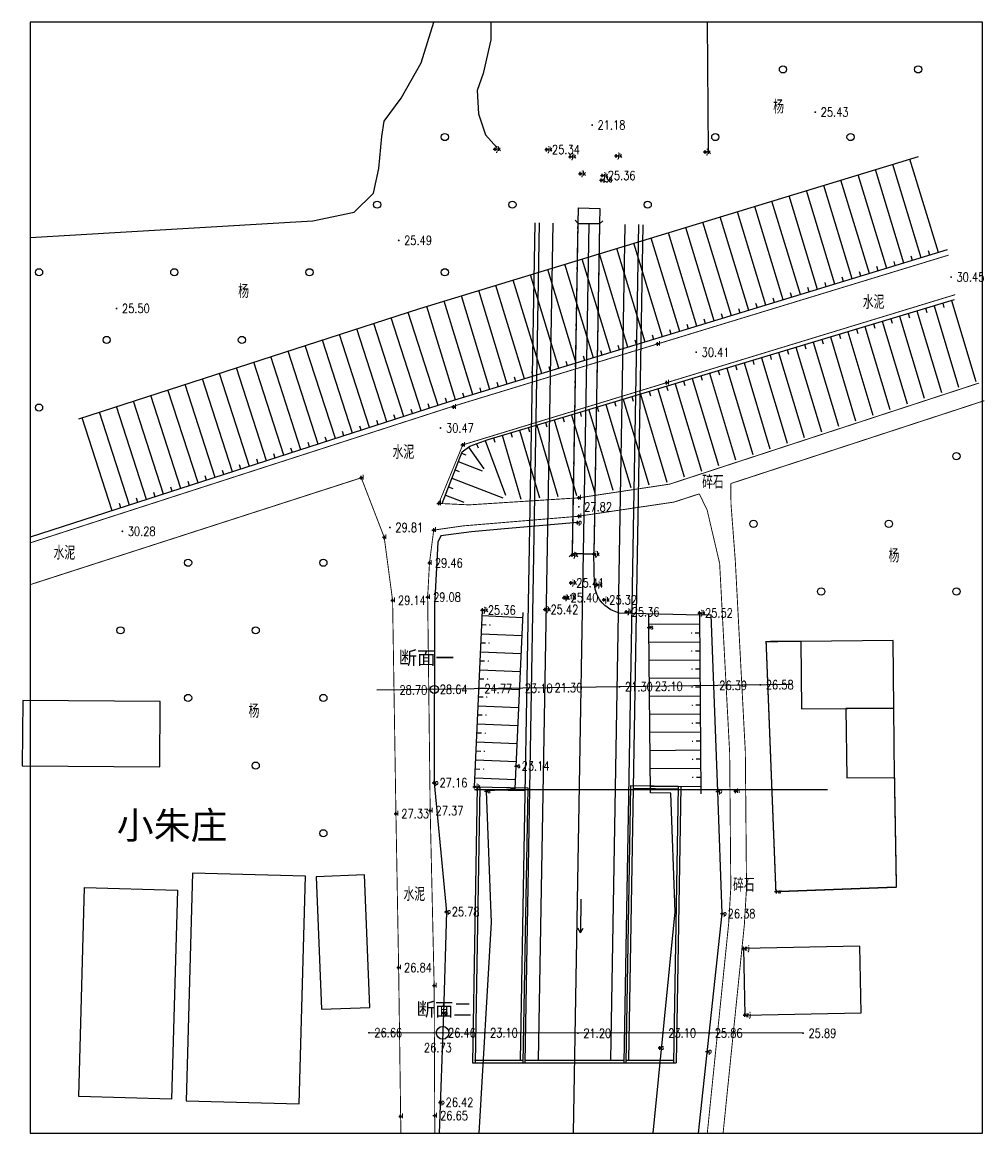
# Model space of a CAD drawing. Extents: x 475446 to 490894, y 3788879 to 3821323.
# Tile 1 of 75: x 490362 to 490469, y 3788957 to 3789080. Entities that reach past the tile are written whole.
import ezdxf
from ezdxf.enums import TextEntityAlignment as Align

# ---------------------------------------------------------------- set-up
doc = ezdxf.new("R2010")
doc.units = 0
doc.header["$LTSCALE"] = 0.5
doc.header["$PDMODE"] = 34
doc.header["$PDSIZE"] = 0.2
doc.linetypes.add('X3', pattern=[5, 4, -1])
doc.linetypes.add('X31', pattern=[1.8, 1.2, -0.6])
doc.layers.get('0').update_dxf_attribs({"linetype": 'CONTINUOUS'})
doc.layers.add('ASSIST', color=7, linetype='CONTINUOUS', plot=False)
for name, color, linetype in [('DLSS', 4, 'CONTINUOUS'), ('DMTZ', 3, 'CONTINUOUS'), ('GCD', 1, 'CONTINUOUS'), ('JMD', 6, 'CONTINUOUS'), ('SXSS', 5, 'CONTINUOUS'), ('ZBTZ', 3, 'CONTINUOUS'), ('zdh', 7, 'CONTINUOUS')]:
    doc.layers.add(name, color=color, linetype=linetype)
doc.styles.add('HZ', font='rs.shx', dxfattribs={"width": 0.8, "bigfont": 'hztxt.shx'})
doc.styles.add('黑体', font='simhei_0.ttf')
doc.linetypes.add('10411', pattern='A,2,[150,AAA.SHX,S=1,R=0,X=0,Y=1],2,[151,AAA.SHX,S=1,R=0,X=0,Y=3],1e-11', length=4)
doc.linetypes.add('10422', pattern='A,0.75,[150,AAA.SHX,S=0.5,R=0,X=0,Y=0.5],1.5,[177,AAA.SHX,S=1,R=0,X=0,Y=0.4],0.75', length=3)
doc.linetypes.add('1161', pattern='A,0,[149,AAA.SHX,S=0.15,R=0,X=0,Y=0],-1.6', length=1.6)
doc.linetypes.add('443', pattern='A,5,[169,AAA.SHX,S=0.83,R=0,X=0,Y=0],5', length=10)

# ---------------------------------------------------------------- blocks, each defined once
blk = doc.blocks.new('GC200')
at = {"linetype": 'Continuous', "const_width": 0.2, "flags": 128}
blk.add_lwpolyline([(-0.1, 0, 1), (0.1, 0, 1)], format="xyb", close=True, dxfattribs=at)
blk = doc.blocks.new('gc326')
blk.add_circle((0, 0), 0.8)
blk = doc.blocks.new('gc086')
for q in [(6.46, 0.6), (6.46, -0.6)]:
    blk.add_line((7.5, 0), q)
blk.add_lwpolyline([(0, 0), (7.5, 0)])

msp = doc.modelspace()

# ---------------------------------------------------------------- linework, layer by layer
at = {"color": 4, "linetype": 'Continuous'}
for p, q in [((490419.15, 3789058.02), (490417.54, 3788965.19)), ((490419.65, 3789058.01), (490418.04, 3788964.89)), ((490421.15, 3789057.98), (490419.54, 3788965.19)), ((490429.15, 3789057.84), (490427.54, 3788965.19)), ((490430.65, 3789057.82), (490429.04, 3788964.89)), ((490431.15, 3789057.81), (490429.54, 3788965.19)), ((490412.77, 3788995.48), (490412.24, 3788964.89)), ((490412.49, 3788995.49), (490418.37, 3788995.38)), ((490412.49, 3788995.19), (490418.06, 3788995.09)), ((490413.07, 3788995.48), (490412.54, 3788964.89)), ((490418.37, 3788995.38), (490417.84, 3788964.89)), ((490429.77, 3788995.61), (490429.24, 3788964.89)), ((490435.07, 3788995.52), (490429.77, 3788995.61)), ((490435.07, 3788995.22), (490430.07, 3788995.31)), ((490435.07, 3788995.52), (490434.54, 3788964.89)), ((490435.37, 3788995.53), (490434.84, 3788964.89))]:
    msp.add_line(p, q, dxfattribs=at)
at = {"color": 3, "linetype": 'Continuous'}
for p, q in [((490425.15, 3789057.91), (490423.4, 3788957.08)), ((490412.49, 3788995.19), (490451.62, 3788995.19)), ((490412.49, 3788965.19), (490417.84, 3788965.19)), ((490418.04, 3788965.19), (490429.04, 3788965.19)), ((490429.24, 3788965.19), (490434.54, 3788965.19)), ((490412.24, 3788964.89), (490434.84, 3788964.89))]:
    msp.add_line(p, q, dxfattribs=at)
at = {"linetype": 'Continuous'}
msp.add_lwpolyline([(490363.21, 3788957.08), (490468.82, 3788957.08), (490468.82, 3789080.25), (490363.21, 3789080.25)], close=True, dxfattribs=at)
at = {"linetype": 'Continuous', "flags": 128}
for points in [[(490447.54, 3789006.85), (490401.64, 3789006.2)], [(490448.91, 3788968.18), (490400.77, 3788968.23)]]:
    msp.add_lwpolyline(points, dxfattribs=at)
at = {"linetype": 'Continuous'}
for centre, radius in [((490408.02, 3789006.29), 0.447), ((490408.94, 3788968.22), 0.704)]:
    msp.add_circle(centre, radius, dxfattribs=at)
at = {"layer": 'ASSIST', "linetype": 'Continuous', "flags": 128}
msp.add_lwpolyline([(490423.33, 3789021.35), (490423.96, 3789057.94), (490426.34, 3789057.89), (490425.71, 3789021.3)], close=True, dxfattribs=at)
at = {"layer": 'DLSS', "linetype": 'X3', "const_width": 0.1, "flags": 128}
for points, elevation in [([(490363.21, 3789022.54), (490409.85, 3789037.6), (490465.06, 3789054.44)], 30.28), ([(490468.44, 3789040.26), (490460.02, 3789037.51), (490434.13, 3789029.05), (490424.04, 3789027.53), (490411.87, 3789026.75), (490408.51, 3789026.91)], 27.82), ([(490399.91, 3789029.76), (490402.46, 3789023.16), (490403.39, 3789016.16), (490403.76, 3788992.51), (490404.06, 3788975.45), (490404.31, 3788957.08)], 30.28)]:
    msp.add_lwpolyline(points, dxfattribs=dict(at, elevation=elevation))
at = {"layer": 'DLSS', "linetype": 'Continuous', "elevation": 30.28, "flags": 128}
for points in [[(490465.8, 3789050.06, 0.1, 0.1, 0), (490411.17, 3789033.4, 0.1, 0.1, 0), (490408.51, 3789026.91, 0.1, 0.1, 0)], [(490407.95, 3789023.95, 0.1, 0.1, 0), (490407.48, 3789020.31, 0.1, 0.1, 0), (490407.28, 3789016.52, 0.1, 0.1, 0), (490407.56, 3788992.85, 0.1, 0.1, 0), (490408, 3788973.45, 0.1, 0.1, 0), (490408.07, 3788957.08, 0, 0, 0)]]:
    msp.add_lwpolyline(points, format="xyseb", dxfattribs=at)
at = {"layer": 'DLSS', "linetype": 'Continuous', "const_width": 0.1, "flags": 128}
for points, elevation in [([(490469.01, 3789038.3), (490460.66, 3789035.57), (490440.89, 3789029.11)], 27.82), ([(490363.21, 3789017.91), (490399.95, 3789029.76)], 30.28), ([(490437.4, 3789027.97), (490434.6, 3789027.06), (490424, 3789025.49)], 27.82), ([(490424.05, 3789025.49), (490411.21, 3789024.42), (490407.95, 3789023.95)], 27.67)]:
    msp.add_lwpolyline(points, dxfattribs=dict(at, elevation=elevation))
at = {"layer": 'DLSS', "linetype": 'X3', "const_width": 0.1, "flags": 128}
msp.add_lwpolyline([(490438.29, 3788957.08), (490440.66, 3788980.33), (490440.9, 3788984.31), (490440.77, 3788999.29), (490439.66, 3789020.26), (490438.27, 3789026.19), (490437.4, 3789027.97)], dxfattribs=at)
at = {"layer": 'DLSS', "linetype": 'Continuous', "const_width": 0.1, "flags": 128}
msp.add_lwpolyline([(490440.04, 3788957.08), (490442.4, 3788980.19), (490442.64, 3788984.26), (490442.51, 3788999.35), (490441.4, 3789020.5), (490440.92, 3789026.84), (490440.89, 3789029.11)], dxfattribs=at)
at = {"layer": 'DMTZ', "linetype": 'Continuous'}
for p, q in [((490463.93, 3789054.72), (490460.76, 3789065.09)), ((490460.1, 3789053.56), (490456.94, 3789063.92)), ((490462.01, 3789054.14), (490458.85, 3789064.5)), ((490456.27, 3789052.39), (490453.11, 3789062.75)), ((490458.19, 3789052.97), (490455.03, 3789063.34)), ((490452.45, 3789051.22), (490449.29, 3789061.59)), ((490454.36, 3789051.81), (490451.2, 3789062.17)), ((490448.62, 3789050.06), (490445.46, 3789060.42)), ((490450.53, 3789050.64), (490447.37, 3789061)), ((490444.8, 3789048.89), (490441.63, 3789059.25)), ((490446.71, 3789049.47), (490443.55, 3789059.84)), ((490440.97, 3789047.72), (490437.81, 3789058.09)), ((490442.88, 3789048.31), (490439.72, 3789058.67)), ((490435.23, 3789045.97), (490432.07, 3789056.33)), ((490437.14, 3789046.55), (490433.98, 3789056.92)), ((490439.06, 3789047.14), (490435.9, 3789057.5)), ((490431.4, 3789044.8), (490428.24, 3789055.17)), ((490433.32, 3789045.39), (490430.16, 3789055.75)), ((490427.58, 3789043.64), (490424.42, 3789054)), ((490429.49, 3789044.22), (490426.33, 3789054.58)), ((490461.06, 3789053.85), (490460.91, 3789054.33)), ((490462.97, 3789054.43), (490462.82, 3789054.91)), ((490423.75, 3789042.47), (490420.59, 3789052.83)), ((490425.67, 3789043.05), (490422.5, 3789053.42)), ((490457.23, 3789052.68), (490457.08, 3789053.16)), ((490459.14, 3789053.27), (490459, 3789053.74)), ((490419.93, 3789041.3), (490416.77, 3789051.67)), ((490421.84, 3789041.89), (490418.68, 3789052.25)), ((490451.49, 3789050.93), (490451.35, 3789051.41)), ((490453.4, 3789051.51), (490453.26, 3789051.99)), ((490455.32, 3789052.1), (490455.17, 3789052.58)), ((490416.1, 3789040.14), (490412.94, 3789050.5)), ((490418.01, 3789040.72), (490414.85, 3789051.08)), ((490447.67, 3789049.76), (490447.52, 3789050.24)), ((490449.58, 3789050.35), (490449.43, 3789050.83)), ((490412.28, 3789038.97), (490409.11, 3789049.33)), ((490414.19, 3789039.55), (490411.03, 3789049.92)), ((490443.84, 3789048.6), (490443.69, 3789049.08)), ((490445.75, 3789049.18), (490445.61, 3789049.66)), ((490464.4, 3789049.12), (490464.54, 3789048.64)), ((490465.36, 3789049.4), (490468.06, 3789040.43)), ((490408.46, 3789037.78), (490405.13, 3789048.09)), ((490410.36, 3789038.38), (490407.2, 3789048.75)), ((490440.01, 3789047.43), (490439.87, 3789047.91)), ((490441.93, 3789048.01), (490441.78, 3789048.49)), ((490460.57, 3789047.96), (490460.71, 3789047.48)), ((490461.52, 3789048.25), (490464.25, 3789039.19)), ((490462.48, 3789048.54), (490462.63, 3789048.06)), ((490463.44, 3789048.83), (490466.15, 3789039.81)), ((490404.65, 3789036.55), (490401.32, 3789046.86)), ((490406.55, 3789037.17), (490403.22, 3789047.48)), ((490436.19, 3789046.26), (490436.04, 3789046.74)), ((490438.1, 3789046.85), (490437.95, 3789047.32)), ((490455.78, 3789046.52), (490458.55, 3789037.32)), ((490456.74, 3789046.81), (490456.88, 3789046.33)), ((490457.69, 3789047.1), (490460.45, 3789037.94)), ((490458.65, 3789047.39), (490458.8, 3789046.91)), ((490459.61, 3789047.67), (490462.35, 3789038.57)), ((490400.84, 3789035.32), (490397.51, 3789045.63)), ((490402.75, 3789035.94), (490399.42, 3789046.25)), ((490432.36, 3789045.1), (490432.22, 3789045.57)), ((490434.27, 3789045.68), (490434.13, 3789046.16)), ((490451.95, 3789045.37), (490454.74, 3789036.08)), ((490452.91, 3789045.66), (490453.05, 3789045.18)), ((490453.86, 3789045.95), (490456.65, 3789036.7)), ((490454.82, 3789046.23), (490454.97, 3789045.76)), ((490397.04, 3789034.09), (490393.71, 3789044.4)), ((490398.94, 3789034.71), (490395.61, 3789045.02)), ((490428.54, 3789043.93), (490428.39, 3789044.41)), ((490430.45, 3789044.51), (490430.3, 3789044.99)), ((490448.12, 3789044.22), (490450.94, 3789034.84)), ((490449.08, 3789044.51), (490449.22, 3789044.03)), ((490450.03, 3789044.79), (490452.84, 3789035.46)), ((490450.99, 3789045.08), (490451.14, 3789044.6)), ((490393.23, 3789032.86), (490389.9, 3789043.18)), ((490395.13, 3789033.48), (490391.8, 3789043.79)), ((490424.71, 3789042.76), (490424.56, 3789043.24)), ((490426.62, 3789043.35), (490426.48, 3789043.82)), ((490443.33, 3789042.78), (490443.47, 3789042.3)), ((490444.29, 3789043.06), (490447.14, 3789033.59)), ((490445.25, 3789043.35), (490445.39, 3789042.87)), ((490446.2, 3789043.64), (490449.04, 3789034.22)), ((490447.16, 3789043.93), (490447.31, 3789043.45)), ((490389.42, 3789031.64), (490386.09, 3789041.95)), ((490391.33, 3789032.25), (490388, 3789042.56)), ((490420.88, 3789041.59), (490420.74, 3789042.07)), ((490422.8, 3789042.18), (490422.65, 3789042.66)), ((490439.5, 3789041.62), (490439.64, 3789041.15)), ((490440.46, 3789041.91), (490443.33, 3789032.35)), ((490441.42, 3789042.2), (490441.56, 3789041.72)), ((490442.37, 3789042.49), (490445.24, 3789032.97)), ((490385.62, 3789030.41), (490382.29, 3789040.72)), ((490387.52, 3789031.02), (490384.19, 3789041.33)), ((490415.14, 3789039.84), (490415, 3789040.32)), ((490417.06, 3789040.43), (490416.91, 3789040.91)), ((490418.97, 3789041.01), (490418.82, 3789041.49)), ((490435.67, 3789040.47), (490435.81, 3789039.99)), ((490436.63, 3789040.76), (490439.53, 3789031.11)), ((490437.59, 3789041.05), (490437.73, 3789040.57)), ((490438.54, 3789041.34), (490441.43, 3789031.73)), ((490381.81, 3789029.18), (490378.48, 3789039.49)), ((490383.71, 3789029.79), (490380.38, 3789040.1)), ((490411.32, 3789038.68), (490411.17, 3789039.15)), ((490413.23, 3789039.26), (490413.09, 3789039.74)), ((490431.84, 3789039.32), (490431.98, 3789038.84)), ((490432.8, 3789039.61), (490435.73, 3789029.87)), ((490433.75, 3789039.89), (490433.9, 3789039.42)), ((490434.71, 3789040.18), (490437.63, 3789030.49)), ((490378, 3789027.95), (490374.67, 3789038.26)), ((490379.91, 3789028.56), (490376.58, 3789038.87)), ((490407.5, 3789037.47), (490407.35, 3789037.95)), ((490409.41, 3789038.09), (490409.25, 3789038.56)), ((490427.05, 3789037.88), (490429.82, 3789028.68)), ((490428.01, 3789038.17), (490428.15, 3789037.69)), ((490428.97, 3789038.45), (490431.82, 3789028.98)), ((490429.92, 3789038.74), (490430.07, 3789038.26)), ((490430.88, 3789039.03), (490433.82, 3789029.28)), ((490374.2, 3789026.72), (490370.87, 3789037.03)), ((490376.1, 3789027.33), (490372.77, 3789037.64)), ((490403.7, 3789036.24), (490403.54, 3789036.72)), ((490405.6, 3789036.86), (490405.45, 3789037.34)), ((490423.22, 3789036.73), (490425.82, 3789028.08)), ((490424.18, 3789037.01), (490424.32, 3789036.53)), ((490425.14, 3789037.3), (490427.82, 3789028.38)), ((490426.09, 3789037.59), (490426.24, 3789037.11)), ((490372.29, 3789026.1), (490368.96, 3789036.41)), ((490399.89, 3789035.02), (490399.74, 3789035.49)), ((490401.79, 3789035.63), (490401.64, 3789036.11)), ((490419.38, 3789035.59), (490421.72, 3789027.66)), ((490420.34, 3789035.88), (490420.49, 3789035.4)), ((490421.3, 3789036.16), (490423.77, 3789027.79)), ((490422.26, 3789036.44), (490422.4, 3789035.96)), ((490396.08, 3789033.79), (490395.93, 3789034.26)), ((490397.99, 3789034.4), (490397.83, 3789034.88)), ((490414.59, 3789034.18), (490414.73, 3789033.7)), ((490415.55, 3789034.47), (490417.63, 3789027.39)), ((490416.51, 3789034.75), (490416.65, 3789034.27)), ((490417.47, 3789035.03), (490419.67, 3789027.52)), ((490418.43, 3789035.31), (490418.57, 3789034.83)), ((490392.28, 3789032.56), (490392.12, 3789033.03)), ((490394.18, 3789033.17), (490394.03, 3789033.65)), ((490411.79, 3789033.13), (490413.51, 3789030.76)), ((490412.7, 3789033.53), (490412.87, 3789033.06)), ((490413.64, 3789033.88), (490415.9, 3789027.81)), ((490388.47, 3789031.33), (490388.32, 3789031.8)), ((490390.37, 3789031.94), (490390.22, 3789032.42)), ((490411.05, 3789032.49), (490411.51, 3789032.31)), ((490384.67, 3789030.1), (490384.51, 3789030.57)), ((490386.57, 3789030.71), (490386.41, 3789031.19)), ((490410.32, 3789030.63), (490410.79, 3789030.45)), ((490410.68, 3789031.56), (490413.34, 3789030.54)), ((490380.86, 3789028.87), (490380.71, 3789029.35)), ((490382.76, 3789029.48), (490382.61, 3789029.96)), ((490409.96, 3789029.7), (490415.61, 3789027.52)), ((490377.05, 3789027.64), (490376.9, 3789028.12)), ((490378.96, 3789028.25), (490378.8, 3789028.73)), ((490409.6, 3789028.76), (490410.07, 3789028.58)), ((490373.25, 3789026.41), (490373.09, 3789026.89)), ((490375.15, 3789027.03), (490375, 3789027.5)), ((490409.24, 3789027.83), (490411.29, 3789027.04)), ((490413.32, 3789014.47), (490417.82, 3789014.27)), ((490413.28, 3789013.47), (490413.78, 3789013.45)), ((490437.45, 3789013.54), (490431.82, 3789013.5)), ((490413.24, 3789012.47), (490417.72, 3789012.28)), ((490437.45, 3789012.54), (490436.95, 3789012.54)), ((490413.19, 3789011.47), (490413.69, 3789011.45)), ((490437.46, 3789011.54), (490431.84, 3789011.5)), ((490413.15, 3789010.47), (490417.63, 3789010.28)), ((490437.48, 3789009.54), (490431.86, 3789009.5)), ((490437.47, 3789010.54), (490436.97, 3789010.54)), ((490413.06, 3789008.47), (490417.54, 3789008.28)), ((490413.1, 3789009.47), (490413.6, 3789009.45)), ((490437.49, 3789008.54), (490436.99, 3789008.54)), ((490413.02, 3789007.48), (490413.52, 3789007.45)), ((490437.49, 3789007.54), (490431.88, 3789007.5)), ((490412.97, 3789006.48), (490417.45, 3789006.28)), ((490437.5, 3789006.54), (490437, 3789006.54)), ((490412.93, 3789005.48), (490413.43, 3789005.46)), ((490437.51, 3789005.54), (490431.9, 3789005.5)), ((490412.84, 3789003.48), (490413.34, 3789003.46)), ((490412.89, 3789004.48), (490417.36, 3789004.28)), ((490437.52, 3789003.54), (490431.92, 3789003.5)), ((490437.52, 3789004.54), (490437.02, 3789004.54)), ((490412.8, 3789002.48), (490417.26, 3789002.29)), ((490437.53, 3789002.54), (490437.03, 3789002.54)), ((490412.76, 3789001.48), (490413.26, 3789001.46)), ((490437.54, 3789001.54), (490431.94, 3789001.5)), ((490412.71, 3789000.48), (490417.17, 3789000.29)), ((490437.55, 3789000.54), (490437.05, 3789000.54)), ((490412.63, 3788998.48), (490417.08, 3788998.29)), ((490412.67, 3788999.48), (490413.17, 3788999.46)), ((490437.56, 3788999.54), (490431.96, 3788999.5)), ((490437.56, 3788998.54), (490437.06, 3788998.54)), ((490412.58, 3788997.49), (490413.08, 3788997.46)), ((490437.57, 3788997.54), (490431.98, 3788997.5)), ((490412.54, 3788996.49), (490416.99, 3788996.29)), ((490437.58, 3788996.54), (490437.08, 3788996.54)), ((490437.59, 3788995.54), (490432, 3788995.5))]:
    msp.add_line(p, q, dxfattribs=at)
at = {"layer": 'DMTZ', "linetype": '10411', "flags": 128}
msp.add_lwpolyline([(490363.21, 3789056.4), (490394.53, 3789058.22), (490399.11, 3789059.2), (490401.27, 3789061.3), (490401.86, 3789064.05), (490402.19, 3789067.58), (490402.45, 3789069.29), (490404.33, 3789071.82), (490406.55, 3789075.76), (490407.96, 3789080.25)], dxfattribs=at)
for points, elevation in [([(490414.28, 3789080.25), (490414.28, 3789080.25), (490414.28, 3789078.29), (490413.45, 3789074.58), (490412.77, 3789072.69), (490412.92, 3789070.11), (490413.68, 3789067.77), (490414.94, 3789066.35)], 25.36), ([(490438.41, 3789065.84), (490438.3, 3789080.25)], 25.36), ([(490423.88, 3789024.78), (490415.81, 3789024.11), (490412.15, 3789023.76), (490408.75, 3789023.33), (490408.42, 3789022.63), (490408.05, 3789015.61), (490407.99, 3788995.94), (490409.35, 3788981.64), (490409.02, 3788970.41), (490408.54, 3788957.08)], 27.57), ([(490437.32, 3788957.08), (490439.95, 3788981.43), (490439.45, 3788994.99), (490438.73, 3789014.55), (490437.44, 3789014.54)], 25.86)]:
    msp.add_lwpolyline(points, dxfattribs=dict(at, elevation=elevation))
at = {"layer": 'DMTZ', "linetype": '10422', "elevation": 25.36, "flags": 128}
for points in [[(490414.94, 3789066.35, 0, 0, 0), (490415.13, 3789066.35, 0, 0, 0), (490415.72, 3789066.35, 0.00000203, 0.00000203, 0), (490421.14, 3789066.18, 0.00000203, 0.00000203, 0), (490422.1, 3789065.88, 0.00000203, 0.00000203, 0), (490422.73, 3789065.43, 0.00000203, 0.00000203, 0), (490423.1, 3789065.05, 0.00000203, 0.00000203, 0), (490423.42, 3789064.59, 0.00000203, 0.00000203, 0), (490423.7, 3789064.06, 0.00000203, 0.00000203, 0), (490423.84, 3789063.61, 0.00000203, 0.00000203, 0), (490423.94, 3789063.1, 0.00000203, 0.00000203, 0), (490424, 3789059.67, 0.00000203, 0.00000203, 0), (490426.38, 3789059.62, 0, 0, 0), (490426.6, 3789063.04, 0, 0, 0), (490426.7, 3789063.48, 0, 0, 0), (490426.91, 3789064.04, 0, 0, 0), (490427.25, 3789064.63, 0, 0, 0), (490427.55, 3789064.99, 0, 0, 0), (490427.85, 3789065.27, 0, 0, 0), (490428.53, 3789065.72, 0, 0, 0), (490429.49, 3789066.04, 0, 0, 0), (490438.41, 3789065.84, 0, 0, 0)], [(490423.33, 3789021.35, 0, 0, 0), (490423.11, 3789017.93, 0.00000203, 0.00000203, 0), (490422.99, 3789017.43, 0.00000203, 0.00000203, 0), (490422.83, 3789016.98, 0.00000203, 0.00000203, 0), (490422.53, 3789016.47, 0.00000203, 0.00000203, 0), (490422.19, 3789016.02, 0.00000203, 0.00000203, 0), (490421.8, 3789015.65, 0.00000203, 0.00000203, 0), (490421.15, 3789015.24, 0.00000203, 0.00000203, 0), (490420.22, 3789014.93, 0.00000203, 0.00000203, 0), (490414.75, 3789015.05, 0.00000203, 0.00000203, 0), (490413.35, 3789015.08, 0.00000203, 0.00000203, 0)]]:
    msp.add_lwpolyline(points, format="xyseb", dxfattribs=at)
at = {"layer": 'DMTZ', "linetype": 'Continuous'}
for points in [[(490464.88, 3789055.02), (490409.67, 3789038.17), (490363.21, 3789023.17)], [(490408.88, 3789026.9), (490411.1, 3789032.63), (490411.94, 3789033.24), (490413.99, 3789034.01), (490422.95, 3789036.65), (490465.71, 3789049.51)], [(490412.49, 3788995.49), (490413.35, 3789015.08)], [(490437.44, 3789014.54), (490437.59, 3788994.71)]]:
    msp.add_lwpolyline(points, dxfattribs=at)
at = {"layer": 'DMTZ', "linetype": '10422', "elevation": 25.36, "flags": 128}
msp.add_lwpolyline([(490437.44, 3789014.54), (490428.52, 3789014.74), (490427.58, 3789015.11), (490426.92, 3789015.59), (490426.64, 3789015.88), (490426.35, 3789016.26), (490426.03, 3789016.86), (490425.85, 3789017.42), (490425.77, 3789017.87), (490425.71, 3789021.3)], dxfattribs=at)
at = {"layer": 'JMD', "linetype": 'Continuous', "flags": 128}
for points, elevation in [([(490424, 3789059.67), (490426.38, 3789059.62), (490426.34, 3789057.89), (490423.96, 3789057.94)], 25.36), ([(490442.32, 3788977.56), (490442.46, 3788970.19), (490455.35, 3788970.44), (490455.21, 3788977.81)], 26.73)]:
    msp.add_lwpolyline(points, close=True, dxfattribs=dict(at, elevation=elevation))
at = {"layer": 'JMD', "linetype": '443', "const_width": 0.15, "flags": 128}
msp.add_lwpolyline([(490448.68, 3789011.61), (490444.81, 3789011.6), (490445.9, 3788983.87), (490459.26, 3788984.37), (490459.05, 3788996.54)], dxfattribs=at)
at = {"layer": 'JMD', "linetype": 'Continuous', "flags": 128}
for points in [[(490448.75, 3789004.12), (490458.98, 3789004.21), (490458.91, 3789011.7), (490448.68, 3789011.61)], [(490362.32, 3788997.82), (490377.56, 3788997.69), (490377.62, 3789004.94), (490362.38, 3789005.07)], [(490458.98, 3789004.21), (490453.67, 3789004.17), (490453.75, 3788996.49), (490459.05, 3788996.54)], [(490393.03, 3788960.35), (490393.72, 3788985.57), (490381.19, 3788985.91), (490380.5, 3788960.69)], [(490400.86, 3788971.04), (490400.28, 3788985.74), (490394.93, 3788985.53), (490395.51, 3788970.83)], [(490378.88, 3788960.88), (490368.58, 3788961.17), (490369.23, 3788984.33), (490379.53, 3788984.04)]]:
    msp.add_lwpolyline(points, close=True, dxfattribs=at)
at = {"layer": 'SXSS', "linetype": 'Continuous'}
for p, q in [((490423.96, 3789057.94), (490423.62, 3789058.3)), ((490423.96, 3789057.94), (490426.34, 3789057.89)), ((490426.34, 3789057.89), (490426.7, 3789058.23)), ((490423.33, 3789021.35), (490422.97, 3789021)), ((490423.33, 3789021.35), (490425.71, 3789021.3)), ((490425.71, 3789021.3), (490426.05, 3789020.94))]:
    msp.add_line(p, q, dxfattribs=at)
at = {"layer": 'SXSS', "linetype": 'X31'}
for points in [[(490423.33, 3789021.35), (490423.96, 3789057.94)], [(490426.34, 3789057.89), (490425.71, 3789021.3)]]:
    msp.add_lwpolyline(points, dxfattribs=at)
at = {"layer": 'SXSS', "linetype": 'Continuous', "flags": 128}
msp.add_lwpolyline([(490417.84, 3789014.83), (490416.94, 3788995.28), (490413.75, 3788995), (490414.32, 3788980.46), (490412.94, 3788957.08)], dxfattribs=at)
at = {"layer": 'SXSS', "linetype": 'Continuous', "elevation": 25.86, "flags": 128}
msp.add_lwpolyline([(490432.27, 3788957.08), (490434.71, 3788981.62), (490434.23, 3788994.8), (490432.01, 3788994.81), (490431.79, 3789013.17), (490431.8, 3789014.67)], dxfattribs=at)
at = {"layer": 'ZBTZ', "linetype": '1161', "flags": 128}
msp.add_lwpolyline([(490368.59, 3789036.29), (490406.42, 3789048.51), (490461.72, 3789065.38)], dxfattribs=at)
at = {"layer": 'zdh', "linetype": 'Continuous'}
for p in [(490414.75, 3789066.18, 25.49), (490420.47, 3789066.14, 25.34), (490423.1, 3789065.35, 25.36), (490428.2, 3789065.43, 25.36), (490438.04, 3789065.87, 25.43), (490424.19, 3789063.46, 25.31), (490426.53, 3789062.73, 24.98), (490426.65, 3789063.26, 25.36), (490432.78, 3789044.59, 30.41), (490433.77, 3789040.29, 30.45), (490410.16, 3789037.59, 30.47), (490411.17, 3789033.4, 30.44), (490399.91, 3789029.76, 30.28), (490408.51, 3789026.91, 30.01), (490424.04, 3789027.53, 27.82), (490424.05, 3789025.49, 27.67), (490423.88, 3789024.78, 27.57), (490402.46, 3789023.16, 29.81), (490407.95, 3789023.95, 29.8), (490423.32, 3789021.19, 25.62), (490425.71, 3789021.3, 25.38), (490407.48, 3789020.31, 29.46), (490423.17, 3789018.1, 25.41), (490426.03, 3789017.89, 25.38), (490403.39, 3789016.16, 29.14), (490407.28, 3789016.52, 29.08), (490422.4, 3789016.46, 25.39), (490422.53, 3789016.47, 25.4), (490426.82, 3789016.22, 25.32), (490413.35, 3789015.08, 25.36), (490420.3, 3789015.15, 25.42), (490429.31, 3789014.89, 25.36), (490437.44, 3789014.76, 25.52), (490431.84, 3789013.17, 23.1), (490417.11, 3788997.8, 23.14), (490407.99, 3788995.94, 27.16), (490412.49, 3788995.49, 24.77), (490413.8, 3788995, 23.35), (490439.45, 3788994.99, 26.39), (490441.43, 3788995, 26.58), (490403.76, 3788992.51, 27.33), (490407.56, 3788992.85, 27.37), (490445.95, 3788983.87, 26.53), (490409.35, 3788981.64, 25.78), (490439.95, 3788981.43, 26.38), (490442.32, 3788977.56, 26.73), (490404.06, 3788975.45, 26.84), (490408, 3788973.45, 26.73), (490409.02, 3788970.41, 26.46), (490442.46, 3788970.19, 26.4), (490433.03, 3788966.55, 23.18), (490438.3, 3788966.14, 25.86), (490408.67, 3788960.51, 26.42), (490404.28, 3788958.95, 26.66), (490408.06, 3788959.04, 26.65)]:
    msp.add_point(p, dxfattribs=at)

# ---------------------------------------------------------------- block references
at = {"layer": 'DMTZ', "linetype": 'Continuous', "xscale": 0.375, "yscale": 0.375}
for p in [(490414.18, 3789013.43), (490436.55, 3789012.53), (490414.09, 3789011.43), (490414, 3789009.43), (490436.57, 3789010.54), (490436.59, 3789008.54), (490413.92, 3789007.44), (490436.6, 3789006.54), (490413.83, 3789005.44), (490436.62, 3789004.54), (490413.74, 3789003.44), (490436.63, 3789002.54), (490413.66, 3789001.44), (490436.65, 3789000.54), (490413.57, 3788999.44), (490436.66, 3788998.54), (490413.48, 3788997.45), (490436.68, 3788996.54)]:
    msp.add_blockref('GC200', p, dxfattribs=at)
at = {"layer": 'GCD', "linetype": 'Continuous'}
ref = msp.add_blockref('GC200', (490450.27, 3789070.29, 25.43), dxfattribs=dict(at, xscale=0.5, yscale=0.5, zscale=0.5))
ref.add_attrib('height', '25.43', dxfattribs={"linetype": 'Continuous', "height": 1, "style": 'HZ', "width": 0.8}).set_placement((490450.87, 3789070.29, 25.43), align=Align.MIDDLE_LEFT)
ref = msp.add_blockref('GC200', (490425.52, 3789068.86, 21.18), dxfattribs=dict(at, xscale=0.5, yscale=0.5, zscale=0.5))
ref.add_attrib('height', '21.18', dxfattribs={"linetype": 'Continuous', "height": 1, "style": 'HZ', "width": 0.8}).set_placement((490426.12, 3789068.86, 21.18), align=Align.MIDDLE_LEFT)
ref = msp.add_blockref('GC200', (490420.47, 3789066.14, 25.34), dxfattribs=dict(at, xscale=0.5, yscale=0.5, zscale=0.5))
ref.add_attrib('height', '25.34', dxfattribs={"linetype": 'Continuous', "height": 1, "style": 'HZ', "width": 0.8}).set_placement((490421.07, 3789066.14, 25.34), align=Align.MIDDLE_LEFT)
ref = msp.add_blockref('GC200', (490426.65, 3789063.26, 25.36), dxfattribs=dict(at, xscale=0.5, yscale=0.5, zscale=0.5))
ref.add_attrib('height', '25.36', dxfattribs={"linetype": 'Continuous', "height": 1, "style": 'HZ', "width": 0.8}).set_placement((490427.25, 3789063.26, 25.36), align=Align.MIDDLE_LEFT)
ref = msp.add_blockref('GC200', (490404.07, 3789056.07, 25.49), dxfattribs=dict(at, xscale=0.5, yscale=0.5, zscale=0.5))
ref.add_attrib('height', '25.49', dxfattribs={"linetype": 'Continuous', "height": 1, "style": 'HZ', "width": 0.8}).set_placement((490404.67, 3789056.07, 25.49), align=Align.MIDDLE_LEFT)
ref = msp.add_blockref('GC200', (490465.33, 3789052, 30.45), dxfattribs=dict(at, xscale=0.5, yscale=0.5, zscale=0.5))
ref.add_attrib('height', '30.45', dxfattribs={"linetype": 'Continuous', "height": 1, "style": 'HZ', "width": 0.8}).set_placement((490465.93, 3789052, 30.45), align=Align.MIDDLE_LEFT)
ref = msp.add_blockref('GC200', (490372.78, 3789048.52, 25.5), dxfattribs=dict(at, xscale=0.5, yscale=0.5, zscale=0.5))
ref.add_attrib('height', '25.50', dxfattribs={"linetype": 'Continuous', "height": 1, "style": 'HZ', "width": 0.8}).set_placement((490373.38, 3789048.52, 25.5), align=Align.MIDDLE_LEFT)
ref = msp.add_blockref('GC200', (490437.06, 3789043.67, 30.41), dxfattribs=dict(at, xscale=0.5, yscale=0.5, zscale=0.5))
ref.add_attrib('height', '30.41', dxfattribs={"linetype": 'Continuous', "height": 1, "style": 'HZ', "width": 0.8}).set_placement((490437.66, 3789043.67, 30.41), align=Align.MIDDLE_LEFT)
ref = msp.add_blockref('GC200', (490408.71, 3789035.27, 30.47), dxfattribs=dict(at, xscale=0.5, yscale=0.5, zscale=0.5))
ref.add_attrib('height', '30.47', dxfattribs={"linetype": 'Continuous', "height": 1, "style": 'HZ', "width": 0.8}).set_placement((490409.31, 3789035.27, 30.47), align=Align.MIDDLE_LEFT)
ref = msp.add_blockref('GC200', (490424.04, 3789026.53, 27.82), dxfattribs=dict(at, xscale=0.5, yscale=0.5, zscale=0.5))
ref.add_attrib('height', '27.82', dxfattribs={"linetype": 'Continuous', "height": 1, "style": 'HZ', "width": 0.8}).set_placement((490424.64, 3789026.53, 27.82), align=Align.MIDDLE_LEFT)
ref = msp.add_blockref('GC200', (490373.42, 3789023.82, 30.28), dxfattribs=dict(at, xscale=0.5, yscale=0.5, zscale=0.5))
ref.add_attrib('height', '30.28', dxfattribs={"linetype": 'Continuous', "height": 1, "style": 'HZ', "width": 0.8}).set_placement((490374.02, 3789023.82, 30.28), align=Align.MIDDLE_LEFT)
ref = msp.add_blockref('GC200', (490403.1, 3789024.24, 29.81), dxfattribs=dict(at, xscale=0.5, yscale=0.5, zscale=0.5))
ref.add_attrib('height', '29.81', dxfattribs={"linetype": 'Continuous', "height": 1, "style": 'HZ', "width": 0.8}).set_placement((490403.7, 3789024.24, 29.81), align=Align.MIDDLE_LEFT)
ref = msp.add_blockref('GC200', (490407.48, 3789020.31, 29.46), dxfattribs=dict(at, xscale=0.5, yscale=0.5, zscale=0.5))
ref.add_attrib('height', '29.46', dxfattribs={"linetype": 'Continuous', "height": 1, "style": 'HZ', "width": 0.8}).set_placement((490408.08, 3789020.31, 29.46), align=Align.MIDDLE_LEFT)
ref = msp.add_blockref('GC200', (490423.17, 3789018.1, 25.41), dxfattribs=dict(at, xscale=0.5, yscale=0.5, zscale=0.5))
ref.add_attrib('height', '25.41', dxfattribs={"linetype": 'Continuous', "height": 1, "style": 'HZ', "width": 0.8}).set_placement((490423.77, 3789018.1, 25.41), align=Align.MIDDLE_LEFT)
ref = msp.add_blockref('GC200', (490407.28, 3789016.52, 29.08), dxfattribs=dict(at, xscale=0.5, yscale=0.5, zscale=0.5))
ref.add_attrib('height', '29.08', dxfattribs={"linetype": 'Continuous', "height": 1, "style": 'HZ', "width": 0.8}).set_placement((490407.88, 3789016.52, 29.08), align=Align.MIDDLE_LEFT)
ref = msp.add_blockref('GC200', (490422.53, 3789016.47, 25.4), dxfattribs=dict(at, xscale=0.5, yscale=0.5, zscale=0.5))
ref.add_attrib('height', '25.40', dxfattribs={"linetype": 'Continuous', "height": 1, "style": 'HZ', "width": 0.8}).set_placement((490423.13, 3789016.47, 25.4), align=Align.MIDDLE_LEFT)
ref = msp.add_blockref('GC200', (490403.39, 3789016.16, 29.14), dxfattribs=dict(at, xscale=0.5, yscale=0.5, zscale=0.5))
ref.add_attrib('height', '29.14', dxfattribs={"linetype": 'Continuous', "height": 1, "style": 'HZ', "width": 0.8}).set_placement((490403.99, 3789016.16, 29.14), align=Align.MIDDLE_LEFT)
ref = msp.add_blockref('GC200', (490420.3, 3789015.15, 25.42), dxfattribs=dict(at, xscale=0.5, yscale=0.5, zscale=0.5))
ref.add_attrib('height', '25.42', dxfattribs={"linetype": 'Continuous', "height": 1, "style": 'HZ', "width": 0.8}).set_placement((490420.9, 3789015.15, 25.42), align=Align.MIDDLE_LEFT)
ref = msp.add_blockref('GC200', (490426.82, 3789016.22, 25.32), dxfattribs=dict(at, xscale=0.5, yscale=0.5, zscale=0.5))
ref.add_attrib('height', '25.32', dxfattribs={"linetype": 'Continuous', "height": 1, "style": 'HZ', "width": 0.8}).set_placement((490427.42, 3789016.22, 25.32), align=Align.MIDDLE_LEFT)
ref = msp.add_blockref('GC200', (490413.35, 3789015.08, 25.36), dxfattribs=dict(at, xscale=0.5, yscale=0.5, zscale=0.5))
ref.add_attrib('height', '25.36', dxfattribs={"linetype": 'Continuous', "height": 1, "style": 'HZ', "width": 0.8}).set_placement((490413.95, 3789015.08, 25.36), align=Align.MIDDLE_LEFT)
ref = msp.add_blockref('GC200', (490429.31, 3789014.89, 25.36), dxfattribs=dict(at, xscale=0.5, yscale=0.5, zscale=0.5))
ref.add_attrib('height', '25.36', dxfattribs={"linetype": 'Continuous', "height": 1, "style": 'HZ', "width": 0.8}).set_placement((490429.91, 3789014.89, 25.36), align=Align.MIDDLE_LEFT)
ref = msp.add_blockref('GC200', (490437.44, 3789014.76, 25.52), dxfattribs=dict(at, xscale=0.5, yscale=0.5, zscale=0.5))
ref.add_attrib('height', '25.52', dxfattribs={"linetype": 'Continuous', "height": 1, "style": 'HZ', "width": 0.8}).set_placement((490438.04, 3789014.76, 25.52), align=Align.MIDDLE_LEFT)
ref = msp.add_blockref('GC200', (490428.56, 3789006.58, 21.3), dxfattribs=dict(at, xscale=0.5, yscale=0.5, zscale=0.5))
ref.add_attrib('height', '21.30', dxfattribs={"linetype": 'Continuous', "height": 1, "style": 'HZ', "width": 0.8}).set_placement((490429.16, 3789006.58, 25.36), align=Align.MIDDLE_LEFT)
ref = msp.add_blockref('GC200', (490431.87, 3789006.63, 23.1), dxfattribs=dict(at, xscale=0.5, yscale=0.5, zscale=0.5))
ref.add_attrib('height', '23.10', dxfattribs={"linetype": 'Continuous', "height": 1, "style": 'HZ', "width": 0.8}).set_placement((490432.47, 3789006.63), align=Align.MIDDLE_LEFT)
ref = msp.add_blockref('GC200', (490439.02, 3789006.73, 26.39), dxfattribs=dict(at, xscale=0.5, yscale=0.5, zscale=0.5))
ref.add_attrib('height', '26.39', dxfattribs={"linetype": 'Continuous', "height": 1, "style": 'HZ', "width": 0.8}).set_placement((490439.62, 3789006.73), align=Align.MIDDLE_LEFT)
ref = msp.add_blockref('GC200', (490444.18, 3789006.8, 26.58), dxfattribs=dict(at, xscale=0.5, yscale=0.5, zscale=0.5))
ref.add_attrib('height', '26.58', dxfattribs={"linetype": 'Continuous', "height": 1, "style": 'HZ', "width": 0.8}).set_placement((490444.78, 3789006.8, 26.58), align=Align.MIDDLE_LEFT)
ref = msp.add_blockref('GC200', (490403.55, 3789006.22, 28.7), dxfattribs=dict(at, xscale=0.5, yscale=0.5, zscale=0.5))
ref.add_attrib('height', '28.70', dxfattribs={"linetype": 'Continuous', "height": 1, "style": 'HZ', "width": 0.8}).set_placement((490404.15, 3789006.22, 28.7), align=Align.MIDDLE_LEFT)
ref = msp.add_blockref('GC200', (490408.02, 3789006.29, 28.64), dxfattribs=dict(at, xscale=0.5, yscale=0.5, zscale=0.5))
ref.add_attrib('height', '28.64', dxfattribs={"linetype": 'Continuous', "height": 1, "style": 'HZ', "width": 0.8}).set_placement((490408.62, 3789006.29, 28.64), align=Align.MIDDLE_LEFT)
ref = msp.add_blockref('GC200', (490412.97, 3789006.36, 24.77), dxfattribs=dict(at, xscale=0.5, yscale=0.5, zscale=0.5))
ref.add_attrib('height', '24.77', dxfattribs={"linetype": 'Continuous', "height": 1, "style": 'HZ', "width": 0.8}).set_placement((490413.57, 3789006.36), align=Align.MIDDLE_LEFT)
ref = msp.add_blockref('GC200', (490417.45, 3789006.42, 23.1), dxfattribs=dict(at, xscale=0.5, yscale=0.5, zscale=0.5))
ref.add_attrib('height', '23.10', dxfattribs={"linetype": 'Continuous', "height": 1, "style": 'HZ', "width": 0.8}).set_placement((490418.05, 3789006.42, 23.1), align=Align.MIDDLE_LEFT)
ref = msp.add_blockref('GC200', (490420.75, 3789006.47, 21.3), dxfattribs=dict(at, xscale=0.5, yscale=0.5, zscale=0.5))
ref.add_attrib('height', '21.30', dxfattribs={"linetype": 'Continuous', "height": 1, "style": 'HZ', "width": 0.8}).set_placement((490421.35, 3789006.47, 21.3), align=Align.MIDDLE_LEFT)
ref = msp.add_blockref('GC200', (490417.11, 3788997.8, 23.14), dxfattribs=dict(at, xscale=0.5, yscale=0.5, zscale=0.5))
ref.add_attrib('height', '23.14', dxfattribs={"linetype": 'Continuous', "height": 1, "style": 'HZ', "width": 0.8}).set_placement((490417.71, 3788997.8, 23.14), align=Align.MIDDLE_LEFT)
ref = msp.add_blockref('GC200', (490407.99, 3788995.94, 27.16), dxfattribs=dict(at, xscale=0.5, yscale=0.5, zscale=0.5))
ref.add_attrib('height', '27.16', dxfattribs={"linetype": 'Continuous', "height": 1, "style": 'HZ', "width": 0.8}).set_placement((490408.59, 3788995.94, 27.16), align=Align.MIDDLE_LEFT)
ref = msp.add_blockref('GC200', (490403.76, 3788992.51, 27.33), dxfattribs=dict(at, xscale=0.5, yscale=0.5, zscale=0.5))
ref.add_attrib('height', '27.33', dxfattribs={"linetype": 'Continuous', "height": 1, "style": 'HZ', "width": 0.8}).set_placement((490404.36, 3788992.51, 27.33), align=Align.MIDDLE_LEFT)
ref = msp.add_blockref('GC200', (490407.56, 3788992.85, 27.37), dxfattribs=dict(at, xscale=0.5, yscale=0.5, zscale=0.5))
ref.add_attrib('height', '27.37', dxfattribs={"linetype": 'Continuous', "height": 1, "style": 'HZ', "width": 0.8}).set_placement((490408.16, 3788992.85, 27.37), align=Align.MIDDLE_LEFT)
ref = msp.add_blockref('GC200', (490409.35, 3788981.64, 25.78), dxfattribs=dict(at, xscale=0.5, yscale=0.5, zscale=0.5))
ref.add_attrib('height', '25.78', dxfattribs={"linetype": 'Continuous', "height": 1, "style": 'HZ', "width": 0.8}).set_placement((490409.95, 3788981.64, 25.78), align=Align.MIDDLE_LEFT)
ref = msp.add_blockref('GC200', (490439.95, 3788981.43, 26.38), dxfattribs=dict(at, xscale=0.5, yscale=0.5, zscale=0.5))
ref.add_attrib('height', '26.38', dxfattribs={"linetype": 'Continuous', "height": 1, "style": 'HZ', "width": 0.8}).set_placement((490440.55, 3788981.43, 26.38), align=Align.MIDDLE_LEFT)
ref = msp.add_blockref('GC200', (490404.06, 3788975.45, 26.84), dxfattribs=dict(at, xscale=0.5, yscale=0.5, zscale=0.5))
ref.add_attrib('height', '26.84', dxfattribs={"linetype": 'Continuous', "height": 1, "style": 'HZ', "width": 0.8}).set_placement((490404.66, 3788975.45, 26.84), align=Align.MIDDLE_LEFT)
ref = msp.add_blockref('GC200', (490400.77, 3788968.23, 26.66), dxfattribs=dict(at, xscale=0.5, yscale=0.5, zscale=0.5))
ref.add_attrib('height', '26.66', dxfattribs={"linetype": 'Continuous', "height": 1, "style": 'HZ', "width": 0.8}).set_placement((490401.37, 3788968.23), align=Align.MIDDLE_LEFT)
ref = msp.add_blockref('GC200', (490408, 3788968.22, 26.73), dxfattribs=dict(at, xscale=0.5, yscale=0.5, zscale=0.5))
ref.add_attrib('height', '26.73', dxfattribs={"linetype": 'Continuous', "height": 1, "style": 'HZ', "width": 0.8}).set_placement((490406.87, 3788966.57), align=Align.MIDDLE_LEFT)
ref = msp.add_blockref('GC200', (490408.94, 3788968.22, 26.46), dxfattribs=dict(at, xscale=0.5, yscale=0.5, zscale=0.5))
ref.add_attrib('height', '26.46', dxfattribs={"linetype": 'Continuous', "height": 1, "style": 'HZ', "width": 0.8}).set_placement((490409.54, 3788968.22), align=Align.MIDDLE_LEFT)
ref = msp.add_blockref('GC200', (490413.6, 3788968.22, 23.1), dxfattribs=dict(at, xscale=0.5, yscale=0.5, zscale=0.5))
ref.add_attrib('height', '23.10', dxfattribs={"linetype": 'Continuous', "height": 1, "style": 'HZ', "width": 0.8}).set_placement((490414.2, 3788968.22, 23.1), align=Align.MIDDLE_LEFT)
ref = msp.add_blockref('GC200', (490423.95, 3788968.18, 21.2), dxfattribs=dict(at, xscale=0.5, yscale=0.5, zscale=0.5))
ref.add_attrib('height', '21.20', dxfattribs={"linetype": 'Continuous', "height": 1, "style": 'HZ', "width": 0.8}).set_placement((490424.55, 3788968.18, 21.2), align=Align.MIDDLE_LEFT)
ref = msp.add_blockref('GC200', (490433.37, 3788968.19, 23.1), dxfattribs=dict(at, xscale=0.5, yscale=0.5, zscale=0.5))
ref.add_attrib('height', '23.10', dxfattribs={"linetype": 'Continuous', "height": 1, "style": 'HZ', "width": 0.8}).set_placement((490433.97, 3788968.19, 23.1), align=Align.MIDDLE_LEFT)
ref = msp.add_blockref('GC200', (490438.52, 3788968.19, 25.86), dxfattribs=dict(at, xscale=0.5, yscale=0.5, zscale=0.5))
ref.add_attrib('height', '25.86', dxfattribs={"linetype": 'Continuous', "height": 1, "style": 'HZ', "width": 0.8}).set_placement((490439.12, 3788968.19), align=Align.MIDDLE_LEFT)
ref = msp.add_blockref('GC200', (490448.91, 3788968.18, 25.89), dxfattribs=dict(at, xscale=0.5, yscale=0.5, zscale=0.5))
ref.add_attrib('height', '25.89', dxfattribs={"linetype": 'Continuous', "height": 1, "style": 'HZ', "width": 0.8}).set_placement((490449.51, 3788968.18, 25.89), align=Align.MIDDLE_LEFT)
ref = msp.add_blockref('GC200', (490408.67, 3788960.51, 26.42), dxfattribs=dict(at, xscale=0.5, yscale=0.5, zscale=0.5))
ref.add_attrib('height', '26.42', dxfattribs={"linetype": 'Continuous', "height": 1, "style": 'HZ', "width": 0.8}).set_placement((490409.27, 3788960.51, 26.42), align=Align.MIDDLE_LEFT)
ref = msp.add_blockref('GC200', (490408.06, 3788959.04, 26.65), dxfattribs=dict(at, xscale=0.5, yscale=0.5, zscale=0.5))
ref.add_attrib('height', '26.65', dxfattribs={"linetype": 'Continuous', "height": 1, "style": 'HZ', "width": 0.8}).set_placement((490408.66, 3788959.04, 26.65), align=Align.MIDDLE_LEFT)
at = {"layer": 'SXSS', "linetype": 'Continuous', "xscale": 0.5, "yscale": 0.5, "zscale": 0.5, "rotation": 269.4153533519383}
msp.add_blockref('gc086', (490424.25, 3788983.05), dxfattribs=at)
at = {"layer": 'ZBTZ', "linetype": 'Continuous', "xscale": 0.5, "yscale": 0.5}
for p in [(490446.68, 3789075.03), (490461.68, 3789075.03), (490409.18, 3789067.53), (490439.18, 3789067.53), (490454.18, 3789067.53), (490401.68, 3789060.03), (490416.68, 3789060.03), (490431.68, 3789060.03), (490364.18, 3789052.53), (490379.18, 3789052.53), (490394.18, 3789052.53), (490409.18, 3789052.53), (490371.68, 3789045.03), (490386.68, 3789045.03), (490364.18, 3789037.53), (490465.92, 3789032.15), (490443.42, 3789024.65), (490458.42, 3789024.65), (490380.71, 3789020.34), (490395.71, 3789020.34), (490450.92, 3789017.15), (490465.92, 3789017.15), (490373.21, 3789012.84), (490388.21, 3789012.84), (490380.71, 3789005.34), (490395.71, 3789005.34), (490388.21, 3788997.84), (490395.71, 3788990.34)]:
    msp.add_blockref('gc326', p, dxfattribs=at)

# ---------------------------------------------------------------- texts
at = {"layer": 'DLSS', "linetype": 'Continuous', "style": 'HZ', "width": 0.8}
for s, p in [('水泥', (490456.73, 3789049.3)), ('水泥', (490404.59, 3789032.67)), ('碎石', (490438.92, 3789029.36)), ('水泥', (490366.99, 3789021.5)), ('碎石', (490442.34, 3788984.7)), ('水泥', (490405.8, 3788983.66))]:
    msp.add_text(s, height=1.5, dxfattribs=at).set_placement(p, align=Align.MIDDLE)
at = {"layer": 'JMD', "color": 0, "linetype": 'Continuous', "style": '黑体'}
for s, p in [('断面一', (490407.13, 3789009.81)), ('断面二', (490409.11, 3788970.84))]:
    msp.add_text(s, height=1.5, dxfattribs=at).set_placement(p, align=Align.MIDDLE)
at = {"layer": 'JMD', "linetype": 'Continuous', "style": '黑体'}
msp.add_text('小朱庄', height=3, dxfattribs=at).set_placement((490378.93, 3788991.28), align=Align.MIDDLE)
at = {"layer": 'ZBTZ', "linetype": 'Continuous', "style": 'HZ', "width": 0.8}
for p in [(490446.2, 3789070.95), (490386.87, 3789050.5), (490458.99, 3789021.19), (490388.02, 3789003.97)]:
    msp.add_text('杨', height=1.5, dxfattribs=at).set_placement(p, align=Align.MIDDLE)
at = {"layer": 'zdh', "linetype": 'Continuous', "style": 'HZ', "width": 0.8}
for s, p in [('jk', (490414.87, 3789065.99, 25.49)), ('jk', (490420.59, 3789065.95, 25.34)), ('jk', (490438.17, 3789065.68, 25.43)), ('jk', (490423.22, 3789065.17, 25.36)), ('jk', (490428.33, 3789065.25, 25.36)), ('jk', (490424.31, 3789063.27, 25.31)), ('s38', (490426.65, 3789062.54, 24.98)), ('jk', (490426.78, 3789063.07, 25.36)), ('l', (490432.9, 3789044.41, 30.41)), ('l', (490433.9, 3789040.1, 30.45)), ('l', (490410.28, 3789037.4, 30.47)), ('l', (490411.29, 3789033.21, 30.44)), ('l', (490400.04, 3789029.57, 30.28)), ('l', (490408.64, 3789026.73, 30.01)), ('l', (490424.17, 3789027.35, 27.82)), ('l', (490424.18, 3789025.31, 27.67)), ('l', (490408.07, 3789023.76, 29.8)), ('p', (490424.01, 3789024.6, 27.57)), ('l', (490402.58, 3789022.97, 29.81)), ('l', (490407.61, 3789020.12, 29.46)), ('jk', (490423.45, 3789021, 25.62)), ('jk', (490425.83, 3789021.11, 25.38)), ('jk', (490423.3, 3789017.92, 25.41)), ('jk', (490426.16, 3789017.7, 25.38)), ('l', (490403.52, 3789015.97, 29.14)), ('l', (490407.4, 3789016.33, 29.08)), ('jk', (490422.53, 3789016.27, 25.39)), ('s18', (490422.65, 3789016.28, 25.4)), ('jk', (490426.94, 3789016.03, 25.32)), ('jk', (490413.47, 3789014.9, 25.36)), ('jk', (490420.42, 3789014.96, 25.42)), ('jk', (490429.44, 3789014.71, 25.36)), ('jk', (490437.57, 3789014.57, 25.52)), ('s', (490431.97, 3789012.98, 23.1)), ('s', (490417.23, 3788997.61, 23.14)), ('p', (490408.11, 3788995.76, 27.16)), ('jk', (490412.62, 3788995.3, 24.77)), ('s', (490413.93, 3788994.82, 23.35)), ('p', (490439.58, 3788994.8, 26.39)), ('h', (490441.55, 3788994.81, 26.58)), ('l', (490403.88, 3788992.32, 27.33)), ('l', (490407.69, 3788992.66, 27.37)), ('w', (490446.08, 3788983.68, 26.53)), ('p', (490409.48, 3788981.46, 25.78)), ('p', (490440.07, 3788981.24, 26.38)), ('zj', (490442.45, 3788977.37, 26.73)), ('l', (490404.18, 3788975.26, 26.84)), ('l', (490408.13, 3788973.26, 26.73)), ('p', (490409.14, 3788970.22, 26.46)), ('zj', (490442.59, 3788970, 26.4)), ('s', (490433.16, 3788966.36, 23.18)), ('p', (490438.42, 3788965.95, 25.86)), ('p', (490408.79, 3788960.32, 26.42)), ('l', (490404.41, 3788958.76, 26.66)), ('l', (490408.19, 3788958.85, 26.65))]:
    msp.add_text(s, height=0.5, dxfattribs=at).set_placement(p)

doc.saveas('drawing.dxf')
